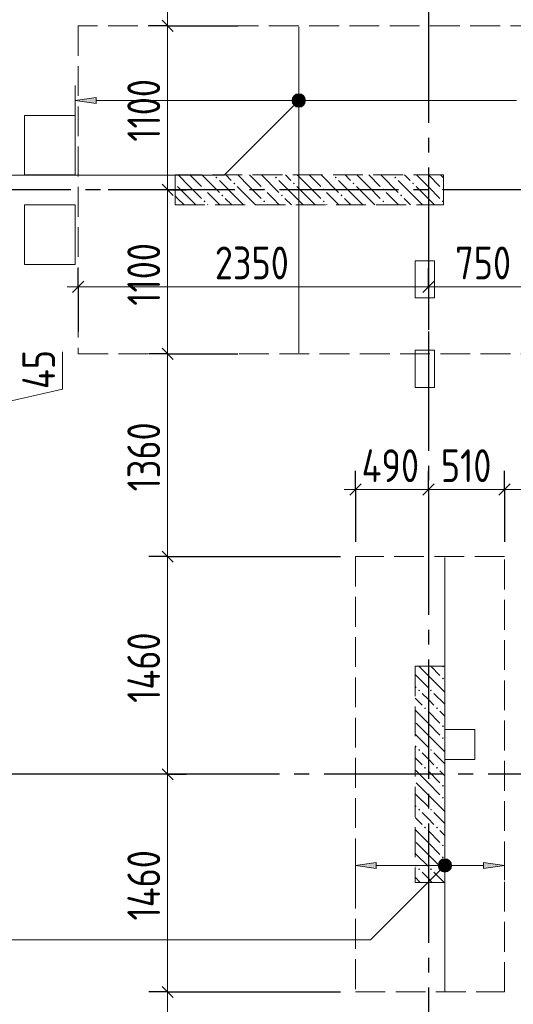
# Model space of a CAD drawing. Header units: millimetres. Extents: x 0 to 36258, y 0 to 42000.
# Tile 5 of 19: x 11882 to 15193, y 22087 to 28692. Entities that reach past the tile are written whole.
import ezdxf

# ---------------------------------------------------------------- set-up
doc = ezdxf.new("R2010")
doc.units = ezdxf.units.MM
doc.linetypes.add('______2', pattern=[270, 200, -70])
doc.linetypes.add('______5', pattern=[1100, 800, -100, 100, -100])
for name, color, linetype, lineweight in [('Standard', 7, 'Continuous', 25), ('ДОП Верх по Х', 7, 'Continuous', 25), ('ЖБ Пилон', 180, 'Continuous', 25), ('Оси', 40, '______5', 18), ('Позиционная метка номер позиции', 7, 'Continuous', 13), ('Примечания', 7, 'Continuous', 25)]:
    doc.layers.add(name, color=color, linetype=linetype, lineweight=lineweight)
doc.layers.add('ЖБ Перекрытие верхний уровень', color=7, linetype='Continuous', lineweight=25, true_color=0xe0e0ff)
doc.styles.add('GOST 2.304-81', font='txt')

msp = doc.modelspace()

# ---------------------------------------------------------------- hatches: boundary and pattern name
at = {"layer": 'ДОП Верх по Х', "linetype": 'Continuous', "lineweight": 13, "transparency": 33554687}
for points in [[(12394, 28129.6), (12254, 28149.6), (12394, 28169.6)], [(14274, 22999), (14134, 23019), (14274, 23039)]]:
    msp.add_hatch(color=7, dxfattribs=at).paths.add_polyline_path(points, flags=16)
for points in [[(13721.7, 28130.8), (13721.7, 28168.3), (13716.5, 28149.6)], [(13721.7, 28168.3), (13735.2, 28117.3), (13735.2, 28181.8)], [(13721.7, 28168.3), (13721.7, 28130.8), (13735.2, 28117.3)], [(13735.2, 28181.8), (13754, 28112.1), (13754, 28187.1)], [(13735.2, 28181.8), (13735.2, 28117.3), (13754, 28112.1)], [(13754, 28187.1), (13754, 28112.1), (13772.8, 28117.3)], [(13754, 28187.1), (13772.8, 28117.3), (13772.8, 28181.8)], [(13772.8, 28181.8), (13772.8, 28117.3), (13786.2, 28130.8)], [(13772.8, 28181.8), (13786.2, 28130.8), (13786.2, 28168.3)], [(13786.2, 28168.3), (13786.2, 28130.8), (13791.5, 28149.6)], [(14701.8, 23037.8), (14715.3, 22986.7), (14715.3, 23051.3)], [(14715.3, 23051.3), (14734, 22981.5), (14734, 23056.5)], [(14715.3, 23051.3), (14715.3, 22986.7), (14734, 22981.5)], [(14734, 23056.5), (14734, 22981.5), (14752.8, 22986.7)], [(14734, 23056.5), (14752.8, 22986.7), (14752.8, 23051.3)], [(14752.8, 23051.3), (14752.8, 22986.7), (14766.2, 23000.3)], [(14752.8, 23051.3), (14766.2, 23000.3), (14766.2, 23037.8)], [(14701.8, 23000.3), (14701.8, 23037.8), (14696.5, 23019)], [(14701.8, 23037.8), (14701.8, 23000.3), (14715.3, 22986.7)], [(14766.2, 23037.8), (14766.2, 23000.3), (14771.5, 23019)], [(14994, 22999), (15134, 23019), (14994, 23039)]]:
    msp.add_hatch(color=7, dxfattribs=at).paths.add_polyline_path(points)
at = {"layer": 'ЖБ Пилон', "linetype": 'Continuous', "lineweight": 18, "transparency": 33554687}
for points in [[(13194.5, 27633.1), (13201, 27639.6), (13207.5, 27633.1), (13201, 27626.6)], [(13594.5, 27633.1), (13601, 27639.6), (13607.5, 27633.1), (13601, 27626.6)], [(13994.5, 27633.1), (14001, 27639.6), (14007.5, 27633.1), (14001, 27626.6)], [(14394.5, 27633.1), (14401, 27639.6), (14407.5, 27633.1), (14401, 27626.6)], [(12924, 27596.6), (12927.5, 27593.1), (12924, 27589.7)], [(13114.5, 27553.1), (13121, 27559.6), (13127.5, 27553.1), (13121, 27546.6)], [(13314.5, 27593.1), (13321, 27599.6), (13327.5, 27593.1), (13321, 27586.6)], [(13514.5, 27553.1), (13521, 27559.6), (13527.5, 27553.1), (13521, 27546.6)], [(13714.5, 27593.1), (13721, 27599.6), (13727.5, 27593.1), (13721, 27586.6)], [(13914.5, 27553.1), (13921, 27559.6), (13927.5, 27553.1), (13921, 27546.6)], [(14114.5, 27593.1), (14121, 27599.6), (14127.5, 27593.1), (14121, 27586.6)], [(14314.5, 27553.1), (14321, 27559.6), (14327.5, 27553.1), (14321, 27546.6)], [(14514.5, 27593.1), (14521, 27599.6), (14527.5, 27593.1), (14521, 27586.6)], [(14714.5, 27553.1), (14721, 27559.6), (14724, 27556.6), (14724, 27549.7), (14721, 27546.6)], [(13114.5, 27473.1), (13121, 27479.6), (13127.5, 27473.1), (13121, 27466.6)], [(13234.5, 27513.1), (13241, 27519.6), (13247.4, 27513.1), (13241, 27506.6)], [(13514.5, 27473.1), (13521, 27479.6), (13527.5, 27473.1), (13521, 27466.6)], [(13634.5, 27513.1), (13641, 27519.6), (13647.4, 27513.1), (13641, 27506.6)], [(13914.5, 27473.1), (13921, 27479.6), (13927.5, 27473.1), (13921, 27466.6)], [(14034.5, 27513.1), (14041, 27519.6), (14047.4, 27513.1), (14041, 27506.6)], [(14314.5, 27473.1), (14321, 27479.6), (14327.5, 27473.1), (14321, 27466.6)], [(14434.5, 27513.1), (14441, 27519.6), (14447.4, 27513.1), (14441, 27506.6)], [(14714.5, 27473.1), (14721, 27479.6), (14724, 27476.6), (14724, 27469.7), (14721, 27466.6)], [(14714.5, 24353.1), (14716.3, 24355), (14725.6, 24355), (14727.5, 24353.1), (14721, 24346.6)], [(14714.5, 24273.1), (14721, 24279.6), (14727.5, 24273.1), (14721, 24266.6)], [(14554.4, 24193.1), (14560.9, 24199.6), (14567.4, 24193.1), (14560.9, 24186.6)], [(14634.5, 24193.1), (14640.9, 24199.6), (14647.4, 24193.1), (14640.9, 24186.6)], [(14594.5, 24073.1), (14601, 24079.6), (14607.5, 24073.1), (14601, 24066.6)], [(14674.5, 24073.1), (14681, 24079.6), (14687.5, 24073.1), (14681, 24066.6)], [(14714.5, 23953.1), (14721, 23959.6), (14727.5, 23953.1), (14721, 23946.6)], [(14714.5, 23873.1), (14721, 23879.6), (14727.5, 23873.1), (14721, 23866.6)], [(14554.4, 23793.1), (14560.9, 23799.6), (14567.4, 23793.1), (14560.9, 23786.6)], [(14634.5, 23793.1), (14640.9, 23799.6), (14647.4, 23793.1), (14640.9, 23786.6)], [(14594.5, 23673.1), (14601, 23679.6), (14607.5, 23673.1), (14601, 23666.6)], [(14674.5, 23673.1), (14681, 23679.6), (14687.5, 23673.1), (14681, 23666.6)], [(14714.5, 23553.1), (14721, 23559.6), (14727.5, 23553.1), (14721, 23546.6)], [(14714.5, 23473.1), (14721, 23479.6), (14727.5, 23473.1), (14721, 23466.6)], [(14554.4, 23393.1), (14560.9, 23399.6), (14567.4, 23393.1), (14560.9, 23386.6)], [(14634.5, 23393.1), (14640.9, 23399.6), (14647.4, 23393.1), (14640.9, 23386.6)], [(14594.5, 23273.1), (14601, 23279.6), (14607.5, 23273.1), (14601, 23266.6)], [(14674.5, 23273.1), (14681, 23279.6), (14687.5, 23273.1), (14681, 23266.6)], [(14714.5, 23153.1), (14721, 23159.6), (14727.5, 23153.1), (14721, 23146.6)], [(14714.5, 23073.1), (14721, 23079.6), (14727.5, 23073.1), (14721, 23066.6)], [(14554.4, 22993.1), (14560.9, 22999.6), (14567.4, 22993.1), (14560.9, 22986.6)], [(14634.5, 22993.1), (14640.9, 22999.6), (14647.4, 22993.1), (14640.9, 22986.6)]]:
    msp.add_hatch(color=7, dxfattribs=at).paths.add_polyline_path(points, flags=16)
at = {"layer": 'Позиционная метка номер позиции', "linetype": 'Continuous', "lineweight": 13, "transparency": 33554687}
for points in [[(13785.8, 28117.7), (13722.2, 28181.4), (13710.7, 28161)], [(13785.8, 28117.7), (13710.7, 28161), (13765.4, 28106.3)], [(13765.4, 28106.3), (13710.7, 28161), (13710.7, 28138.1)], [(13765.4, 28106.3), (13710.7, 28138.1), (13742.5, 28106.3)], [(13742.5, 28106.3), (13710.7, 28138.1), (13722.2, 28117.7)], [(13797.3, 28138.1), (13742.5, 28192.8), (13722.2, 28181.4)], [(13797.3, 28138.1), (13722.2, 28181.4), (13785.8, 28117.7)], [(13797.3, 28161), (13765.4, 28192.8), (13742.5, 28192.8)], [(13797.3, 28161), (13742.5, 28192.8), (13797.3, 28138.1)], [(13765.4, 28192.8), (13797.3, 28161), (13785.8, 28181.4)], [(14765.8, 22987.2), (14702.2, 23050.8), (14690.7, 23030.5)], [(14777.3, 23007.5), (14722.5, 23062.3), (14702.2, 23050.8)], [(14777.3, 23007.5), (14702.2, 23050.8), (14765.8, 22987.2)], [(14777.3, 23030.5), (14745.4, 23062.3), (14722.5, 23062.3)], [(14777.3, 23030.5), (14722.5, 23062.3), (14777.3, 23007.5)], [(14745.4, 23062.3), (14777.3, 23030.5), (14765.8, 23050.8)], [(14765.8, 22987.2), (14690.7, 23030.5), (14745.4, 22975.7)], [(14745.4, 22975.7), (14690.7, 23030.5), (14690.7, 23007.5)], [(14745.4, 22975.7), (14690.7, 23007.5), (14722.5, 22975.7)], [(14722.5, 22975.7), (14690.7, 23007.5), (14702.2, 22987.2)]]:
    msp.add_hatch(color=7, dxfattribs=at).paths.add_polyline_path(points)

# ---------------------------------------------------------------- linework, layer by layer
at = {"layer": 'Standard', "color": 7, "linetype": 'Continuous', "lineweight": 13, "transparency": 33554687}
for p, q in [((12874, 28650), (12874, 29870)), ((12874, 27550), (12874, 28650)), ((12874, 26450), (12874, 27550)), ((12274, 26900), (12199, 26900)), ((14624, 26900), (12274, 26900)), ((15374, 26900), (14624, 26900)), ((12169.2, 26213.8), (12169.2, 26464)), ((12874, 25090), (12874, 26450)), ((11724, 26111.5), (12169.2, 26213.8)), ((14134, 25540), (14059, 25540)), ((14624, 25540), (14134, 25540)), ((15134, 25540), (14624, 25540)), ((16324, 25540), (15134, 25540)), ((12874, 23630), (12874, 25090)), ((12874, 22170), (12874, 23630)), ((12874, 21430), (12874, 22170))]:
    msp.add_line(p, q, dxfattribs=at)
at = {"layer": 'Standard', "color": 7, "linetype": 'Continuous', "lineweight": 25, "transparency": 33554687}
for p, q in [((12911.5, 28612.5), (12836.5, 28687.5)), ((12911.5, 27512.5), (12836.5, 27587.5)), ((12311.5, 26937.5), (12236.5, 26862.5)), ((14661.5, 26937.5), (14586.5, 26862.5)), ((12911.5, 26412.5), (12836.5, 26487.5)), ((14171.5, 25577.5), (14096.5, 25502.5)), ((14661.5, 25577.5), (14586.5, 25502.5)), ((15171.5, 25577.5), (15096.5, 25502.5)), ((12911.5, 25052.5), (12836.5, 25127.5)), ((12911.5, 23592.5), (12836.5, 23667.5)), ((12911.5, 22132.5), (12836.5, 22207.5))]:
    msp.add_line(p, q, dxfattribs=at)
at = {"layer": 'Standard', "color": 251, "linetype": 'Continuous', "lineweight": -3, "true_color": 0x656565, "transparency": 33554687}
for p, q in [((12874, 28650), (12749, 28650)), ((12874, 28650), (12999, 28650)), ((12874, 28650), (13344, 28650)), ((12874, 27550), (12749, 27550)), ((12874, 27550), (12999, 27550)), ((12274, 26900), (12274, 27025)), ((14624, 26900), (14624, 27025)), ((12274, 26900), (12274, 26775)), ((12274, 26900), (12274, 26600)), ((14624, 26900), (14624, 26775)), ((14624, 26900), (14624, 26612.3)), ((12874, 26450), (12749, 26450)), ((12874, 26450), (12999, 26450)), ((12874, 26450), (13344, 26450)), ((14134, 25540), (14134, 25665)), ((14624, 25540), (14624, 25665)), ((15134, 25540), (15134, 25665)), ((14134, 25540), (14134, 25415)), ((14134, 25540), (14134, 25190)), ((14624, 25540), (14624, 25415)), ((15134, 25540), (15134, 25415)), ((15134, 25540), (15134, 25190)), ((12874, 25090), (12749, 25090)), ((12874, 25090), (12999, 25090)), ((12874, 25090), (14034, 25090)), ((12874, 23630), (12749, 23630)), ((12874, 23630), (12999, 23630)), ((12874, 22170), (12749, 22170)), ((12874, 22170), (12999, 22170)), ((12874, 22170), (14034, 22170))]:
    msp.add_line(p, q, dxfattribs=at)
for points in [[(12874, 27550), (12857, 27550), (12857, 27550), (12857, 27550), (12857, 27550), (12857, 27550), (12857, 27550), (12857, 27550), (12857, 27550), (12857, 27550), (12857, 27550), (12857, 27550), (12857, 27550), (12857, 27550), (12857, 27550), (12474.2, 27550)], [(14624, 25540), (14624, 25557), (14624, 25557), (14624, 25595)], [(12874, 23630), (12857, 23630), (12857, 23630), (12857, 23630), (12857, 23630), (12857, 23630), (12857, 23630), (12857, 23630), (12857, 23630), (12857, 23630), (12857, 23630), (12857, 23630), (12857, 23630), (12857, 23630), (12857, 23630), (12857, 23630), (12857, 23630), (12857, 23630), (12857, 23630), (12857, 23630), (12857, 23630), (12455.3, 23630)]]:
    msp.add_lwpolyline(points, dxfattribs=at)
at = {"layer": 'ДОП Верх по Х', "color": 7, "linetype": 'Continuous', "lineweight": 18, "transparency": 33554687}
for p, q in [((13754, 26456), (13754, 28644)), ((14734, 25084), (14734, 22176))]:
    msp.add_line(p, q, dxfattribs=at)
at = {"layer": 'ДОП Верх по Х', "color": 251, "linetype": 'Continuous', "lineweight": 13, "true_color": 0x494949, "transparency": 33554687}
for p, q in [((12254, 28149.6), (12254, 28249.6)), ((12254, 28149.6), (12394, 28169.6)), ((12394, 28129.6), (12254, 28149.6)), ((12254, 28149.6), (12254, 28049.6)), ((12254, 28149.6), (12254, 28149.6)), ((12394, 28169.6), (12394, 28129.6)), ((12394, 28149.6), (13724, 28149.6)), ((13754, 28187.1), (13754, 28187.1)), ((13784, 28149.6), (15214, 28149.6)), ((13754, 28112.1), (13754, 28112.1)), ((14134, 23019), (14134, 23119)), ((15134, 23019), (15134, 23119)), ((14734, 23056.5), (14734, 23056.5)), ((14134, 23019), (14274, 23039)), ((14274, 22999), (14134, 23019)), ((14134, 23019), (14134, 22919)), ((14134, 23019), (14134, 23019)), ((14274, 23039), (14274, 22999)), ((14274, 23019), (14704, 23019)), ((14764, 23019), (14994, 23019)), ((15134, 23019), (14994, 23039)), ((14994, 23039), (14994, 22999)), ((14994, 22999), (15134, 23019)), ((15134, 23019), (15134, 22919)), ((15134, 23019), (15134, 23019)), ((14734, 22981.5), (14734, 22981.5))]:
    msp.add_line(p, q, dxfattribs=at)
for centre in [(13754, 28149.6), (14734, 23019)]:
    msp.add_circle(centre, 37.5, dxfattribs=at)
at = {"layer": 'ЖБ Перекрытие верхний уровень', "color": 7, "linetype": 'Continuous', "lineweight": 18, "transparency": 33554687}
for p, q in [((12254, 28050), (11914, 28050)), ((11914, 28050), (11914, 27650)), ((12254, 27650), (12254, 28050)), ((11914, 27650), (12254, 27650)), ((12254, 27450), (11914, 27450)), ((11914, 27450), (11914, 27050)), ((12254, 27050), (12254, 27450)), ((11914, 27050), (12254, 27050)), ((14664, 27075), (14534, 27075)), ((14534, 27075), (14534, 26825)), ((14664, 26825), (14664, 27075)), ((14534, 26825), (14664, 26825)), ((14664, 26475), (14534, 26475)), ((14534, 26475), (14534, 26225)), ((14664, 26225), (14664, 26475)), ((14534, 26225), (14664, 26225)), ((14934, 23930), (14734, 23930)), ((14734, 23930), (14734, 23730)), ((14934, 23730), (14934, 23930)), ((14734, 23730), (14934, 23730))]:
    msp.add_line(p, q, dxfattribs=at)
at = {"layer": 'ЖБ Пилон', "color": 253, "linetype": '______2', "lineweight": 13, "true_color": 0xa0a0a0, "transparency": 33554687}
for p, q in [((14724, 27650), (12924, 27650)), ((12924, 27650), (12924, 27450)), ((14724, 27450), (14724, 27650)), ((12924, 27450), (14724, 27450)), ((14534, 24355), (14534, 22905)), ((14734, 24355), (14534, 24355)), ((14734, 22905), (14734, 24355)), ((14534, 22905), (14734, 22905))]:
    msp.add_line(p, q, dxfattribs=at)
at = {"layer": 'ЖБ Пилон', "color": 9, "linetype": 'Continuous', "lineweight": 18, "true_color": 0xc7c7c7, "transparency": 33554687}
for p, q in [((13021, 27573.1), (12944.1, 27650)), ((13024.1, 27650), (13101, 27573.1)), ((13104.1, 27650), (13221, 27533.1)), ((13341, 27493.1), (13221, 27613.1)), ((13264.1, 27650), (13301, 27613.1)), ((13421, 27573.1), (13344.1, 27650)), ((13424.1, 27650), (13501, 27573.1)), ((13504.1, 27650), (13621, 27533.1)), ((13741, 27493.1), (13621, 27613.1)), ((13664.1, 27650), (13701, 27613.1)), ((13821, 27573.1), (13744.1, 27650)), ((13824.1, 27650), (13901, 27573.1)), ((13904.1, 27650), (14021, 27533.1)), ((14141, 27493.1), (14021, 27613.1)), ((14064.1, 27650), (14101, 27613.1)), ((14221, 27573.1), (14144.1, 27650)), ((14224.1, 27650), (14301, 27573.1)), ((14304.1, 27650), (14421, 27533.1)), ((14541, 27493.1), (14421, 27613.1)), ((14464.1, 27650), (14501, 27613.1)), ((14621, 27573.1), (14544.1, 27650)), ((14624.1, 27650), (14701, 27573.1)), ((14704.1, 27650), (14724, 27630.1)), ((12941, 27573.1), (13021, 27493.1)), ((13021, 27573.1), (13101, 27493.1)), ((13341, 27573.1), (13421, 27493.1)), ((13421, 27573.1), (13501, 27493.1)), ((13741, 27573.1), (13821, 27493.1)), ((13821, 27573.1), (13901, 27493.1)), ((14141, 27573.1), (14221, 27493.1)), ((14221, 27573.1), (14301, 27493.1)), ((14541, 27573.1), (14621, 27493.1)), ((14621, 27573.1), (14701, 27493.1)), ((12941, 27493.1), (12924, 27510.1)), ((12941, 27493.1), (12984.1, 27450)), ((13021, 27493.1), (13064.1, 27450)), ((13181, 27493.1), (13141, 27533.1)), ((13221, 27453.1), (13181, 27493.1)), ((13260.9, 27493.1), (13304.1, 27450)), ((13341, 27493.1), (13384.1, 27450)), ((13421, 27493.1), (13464.1, 27450)), ((13581, 27493.1), (13541, 27533.1)), ((13621, 27453.1), (13581, 27493.1)), ((13660.9, 27493.1), (13704.1, 27450)), ((13741, 27493.1), (13784.1, 27450)), ((13821, 27493.1), (13864.1, 27450)), ((13981, 27493.1), (13941, 27533.1)), ((14021, 27453.1), (13981, 27493.1)), ((14060.9, 27493.1), (14104.1, 27450)), ((14141, 27493.1), (14184.1, 27450)), ((14221, 27493.1), (14264.1, 27450)), ((14381, 27493.1), (14341, 27533.1)), ((14421, 27453.1), (14381, 27493.1)), ((14460.9, 27493.1), (14504.1, 27450)), ((14541, 27493.1), (14584.1, 27450)), ((14621, 27493.1), (14664.1, 27450)), ((13141, 27453.1), (13144.1, 27450)), ((13541, 27453.1), (13544.1, 27450)), ((13941, 27453.1), (13944.1, 27450)), ((14341, 27453.1), (14344.1, 27450)), ((14559.1, 24355), (14621, 24293.1)), ((14639.1, 24355), (14701, 24293.1)), ((14540.9, 24293.1), (14534, 24300.1)), ((14540.9, 24293.1), (14621, 24213.1)), ((14621, 24293.1), (14734, 24180.1)), ((14534, 24220.1), (14540.9, 24213.1)), ((14621, 24133.1), (14581, 24173.1)), ((14660.9, 24173.1), (14734, 24100.1)), ((14534, 24140.1), (14581, 24093.1)), ((14660.9, 24093.1), (14621, 24133.1)), ((14621, 23973.1), (14534, 24060.1)), ((14621, 24053.1), (14701, 23973.1)), ((14701, 24053.1), (14734, 24020.1)), ((14540.9, 23973.1), (14621, 23893.1)), ((14621, 23973.1), (14701, 23893.1)), ((14540.9, 23893.1), (14534, 23900.1)), ((14540.9, 23893.1), (14621, 23813.1)), ((14621, 23893.1), (14734, 23780.1)), ((14534, 23820.1), (14540.9, 23813.1)), ((14534, 23740.1), (14581, 23693.1)), ((14621, 23733.1), (14581, 23773.1)), ((14660.9, 23693.1), (14621, 23733.1)), ((14660.9, 23773.1), (14734, 23700.1)), ((14621, 23573.1), (14534, 23660.1)), ((14621, 23653.1), (14701, 23573.1)), ((14701, 23653.1), (14734, 23620.1)), ((14540.9, 23573.1), (14621, 23493.1)), ((14621, 23573.1), (14701, 23493.1)), ((14540.9, 23493.1), (14534, 23500.1)), ((14540.9, 23493.1), (14621, 23413.1)), ((14621, 23493.1), (14734, 23380.1)), ((14534, 23420.1), (14540.9, 23413.1)), ((14534, 23340.1), (14581, 23293.1)), ((14621, 23333.1), (14581, 23373.1)), ((14660.9, 23293.1), (14621, 23333.1)), ((14660.9, 23373.1), (14734, 23300.1)), ((14621, 23173.1), (14534, 23260.1)), ((14621, 23253.1), (14701, 23173.1)), ((14701, 23253.1), (14734, 23220.1)), ((14540.9, 23173.1), (14621, 23093.1)), ((14621, 23173.1), (14701, 23093.1)), ((14540.9, 23093.1), (14534, 23100.1)), ((14540.9, 23093.1), (14621, 23013.1)), ((14621, 23093.1), (14734, 22980.1)), ((14534, 23020.1), (14540.9, 23013.1)), ((14534, 22940.1), (14569.1, 22905)), ((14621, 22933.1), (14581, 22973.1)), ((14649.1, 22905), (14621, 22933.1)), ((14660.9, 22973.1), (14729.1, 22905))]:
    msp.add_line(p, q, dxfattribs=at)
at = {"layer": 'Оси', "color": 8, "linetype": '______5', "lineweight": -3, "transparency": 33554687}
for p, q in [((14624, 38700), (14624, 14930)), ((26524, 27550), (3600, 27550)), ((26824, 23630), (3600, 23630))]:
    msp.add_line(p, q, dxfattribs=at)
at = {"layer": 'Позиционная метка номер позиции', "color": 7, "linetype": 'Continuous', "lineweight": 13, "transparency": 33554687}
for p, q in [((13722.2, 28181.4), (13722.2, 28181.4)), ((13785.8, 28181.4), (13785.8, 28181.4)), ((13722.2, 28117.7), (13722.2, 28117.7)), ((13785.8, 28117.7), (13785.8, 28117.7)), ((14702.2, 23050.8), (14702.2, 23050.8)), ((14765.8, 23050.8), (14765.8, 23050.8)), ((14702.2, 22987.2), (14702.2, 22987.2)), ((14765.8, 22987.2), (14765.8, 22987.2))]:
    msp.add_line(p, q, dxfattribs=at)
for points in [[(13754, 28149.6), (13254, 27649.6), (4920.5, 27649.6)], [(14734, 23019), (14234, 22519), (4920.5, 22519)]]:
    msp.add_lwpolyline(points, dxfattribs=at)
for centre in [(13754, 28149.6), (14734, 23019)]:
    msp.add_circle(centre, 45, dxfattribs=at)
at = {"layer": 'Примечания', "color": 7, "linetype": '______2', "lineweight": 18, "transparency": 33554687}
for p, q in [((15374, 28650), (12274, 28650)), ((12274, 28650), (12274, 26450)), ((12274, 26450), (15374, 26450)), ((15134, 25090), (14134, 25090)), ((14134, 25090), (14134, 22170)), ((15134, 22170), (15134, 25090)), ((14134, 22170), (15134, 22170))]:
    msp.add_line(p, q, dxfattribs=at)

# ---------------------------------------------------------------- texts
at = {"layer": 'Standard', "color": 7, "linetype": 'Continuous', "lineweight": 25, "transparency": 33554687, "char_height": 220, "attachment_point": 7, "rotation": 90, "style": 'GOST 2.304-81'}
for s, insert, width in [('1100', (12824, 27873.2), 578.854), ('1100', (12824, 26773.2), 578.854), ('45', (12119.1, 26213.8), 375.741), ('1360', (12824, 25527.6), 610.159), ('1460', (12824, 24109.8), 625.741), ('1460', (12824, 22649.8), 625.735)]:
    msp.add_mtext(s, dxfattribs=dict(at, insert=insert, width=width))
at = {"layer": 'Standard', "color": 7, "linetype": 'Continuous', "lineweight": 25, "transparency": 33554687, "char_height": 220, "attachment_point": 7, "style": 'GOST 2.304-81'}
for s, insert, width in [('2350', (13191, 26950), 641.476), ('750', (14803.5, 26950), 516.39), ('490', (14175.7, 25590), 531.973), ('510', (14707, 25590), 469.503)]:
    msp.add_mtext(s, dxfattribs=dict(at, insert=insert, width=width))

doc.saveas('drawing.dxf')
